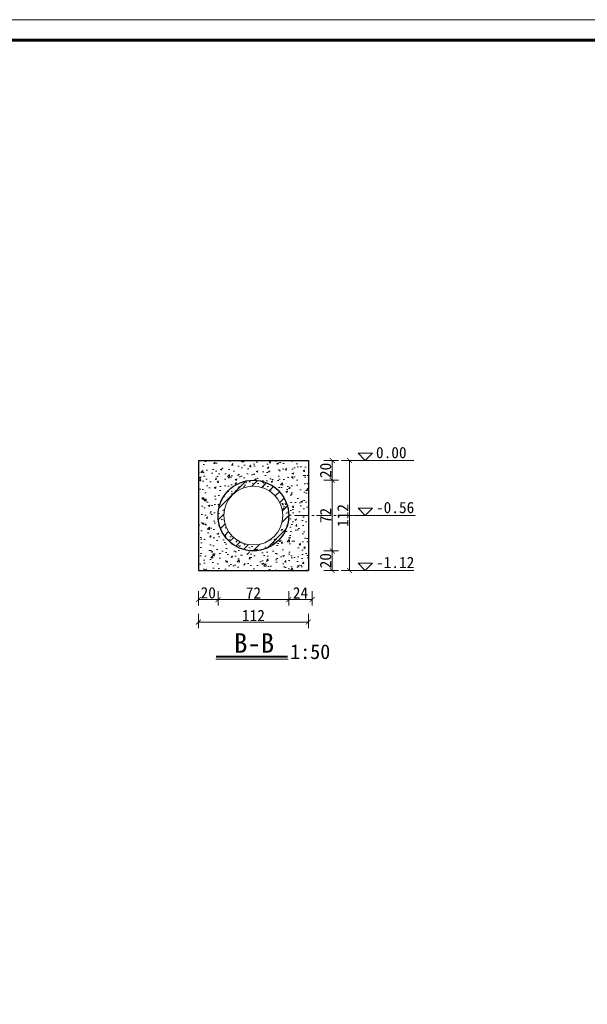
# Model space of a CAD drawing. Extents: x 36231 to 595326, y 3059 to 3871788.
# Tile 32 of 143: x 584401 to 584516, y 3864542 to 3864743. Entities that reach past the tile are written whole.
import ezdxf

# ---------------------------------------------------------------- set-up
doc = ezdxf.new("R2010")
doc.units = 0
doc.header["$PDMODE"] = 32
doc.header["$PDSIZE"] = 0.2
doc.linetypes.add('CENTER2', pattern=[1.125, 0.75, -0.125, 0.125, -0.125])
doc.layers.get('0').update_dxf_attribs({"linetype": 'CONTINUOUS'})
doc.layers.get('Defpoints').update_dxf_attribs({"linetype": 'CONTINUOUS'})
for name, color, linetype, lineweight in [('0.09标注线', 3, 'CONTINUOUS', 9), ('0.13填充', 8, 'CONTINUOUS', 9), ('0.13文字', 3, 'CONTINUOUS', 13), ('000粗线', 7, 'CONTINUOUS', 40), ('图框１', 5, 'CONTINUOUS', 60), ('文字', 7, 'CONTINUOUS', 15), ('文字层', 7, 'CONTINUOUS', 15), ('细实线', 3, 'CONTINUOUS', 20)]:
    doc.layers.add(name, color=color, linetype=linetype, lineweight=lineweight)
doc.styles.add('-仿宋_GB2312', font='仿宋_GB2312_0.ttf')
doc.styles.add('HZTXT', font='仿宋_GB2312_0.ttf', dxfattribs={"width": 0.8, "height": 2.5})
doc.styles.get("Standard").update_dxf_attribs({"font": 'rs.shx', "bigfont": 'hztxt.shx'})
doc.dimstyles.get("Standard").update_dxf_attribs({"dimtxt": 0.18, "dimasz": 0.18, "dimexe": 0.18, "dimexo": 0.0625, "dimgap": 0.09, "dimtad": 0, "dimtih": 1, "dimtoh": 1, "dimdec": 0, "dimlfac": 2, "dimzin": 0, "dimdsep": 46, "dimtxsty": 'Standard', "dimcen": 0.09, "dimadec": 0, "dimazin": 0, "dimtfac": 1, "dimtdec": 0, "dimtofl": 0, "dimtmove": 0, "dimatfit": 3, "dimfxl": 1, "dimtolj": 1, "dimtzin": 0, "dimarcsym": 0})
doc.dimstyles.new('工作室标准标注', dxfattribs={"dimtxt": 2.5, "dimasz": 1, "dimexe": 1.2, "dimexo": 1.5, "dimgap": 1, "dimtad": 1, "dimdec": 1, "dimzin": 0, "dimdsep": 46, "dimtxsty": 'HZTXT', "dimblk": 'ARCHTICK', "dimcen": 0.09, "dimadec": 0, "dimazin": 0, "dimtfac": 0.09, "dimtdec": 1, "dimtofl": 0, "dimtmove": 2, "dimatfit": 3, "dimldrblk": 'ARCHTICK', "dimfxl": 3, "dimfxlon": 1, "dimtolj": 1, "dimtzin": 0, "dimarcsym": 0})

# ---------------------------------------------------------------- blocks, each defined once
blk = doc.blocks.new('eesz')
at = {"layer": '图框１', "color": 7, "const_width": 0.467}
blk.add_lwpolyline([(25244.5, -497.6), (25244.5, -1980.6), (27344.5, -1980.6), (27344.5, -497.6)], close=True, dxfattribs=at)
blk.add_lwpolyline([(25244.5, -497.6), (25244.5, -1980.6), (27344.5, -1980.6), (27344.5, -497.6)], close=True, dxfattribs=at)
at = {"layer": '图框１', "color": 5, "const_width": 0.467}
blk.add_lwpolyline([(25244.5, -497.6), (25244.5, -1980.6), (27344.5, -1980.6), (27344.5, -497.6)], close=True, dxfattribs=at)
at = {"layer": '图框１', "color": 7}
blk.add_lwpolyline([(25322.3, -518.3, 3.11, 3.11, 0), (27318.5, -518.3, 2.59, 2.59, 0), (27318.5, -1954.6, 2.59, 2.59, 0), (25322.3, -1954.6, 2.59, 2.59, 0)], format="xyseb", close=True, dxfattribs=at)
blk.add_lwpolyline([(25322.3, -518.3, 3.11, 3.11, 0), (27318.5, -518.3, 2.59, 2.59, 0), (27318.5, -1954.6, 2.59, 2.59, 0), (25322.3, -1954.6, 2.59, 2.59, 0)], format="xyseb", close=True, dxfattribs=at)
at = {"layer": '图框１', "color": 5}
blk.add_lwpolyline([(25322.3, -518.3, 3.11, 3.11, 0), (27318.5, -518.3, 2.59, 2.59, 0), (27318.5, -1954.6, 2.59, 2.59, 0), (25322.3, -1954.6, 2.59, 2.59, 0)], format="xyseb", close=True, dxfattribs=at)
blk = doc.blocks.new('_ARCHTICK')
at = {"color": 0, "linetype": 'ByBlock', "const_width": 0.15}
blk.add_lwpolyline([(-0.5, -0.5), (0.5, 0.5)], dxfattribs=at)
blk = doc.blocks.new('*D630')
at = {"layer": '0.13文字', "color": 0, "lineweight": 9}
for p, q in [((584462.49, 3864653.14), (584465.44, 3864653.14)), ((584464.19, 3864653.14), (584464.19, 3864649.14)), ((584462.49, 3864649.14), (584465.44, 3864649.14))]:
    blk.add_line(p, q, dxfattribs=at)
at = {"layer": 'Defpoints', "color": 0, "lineweight": 13}
for p in [(584459.32, 3864653.14), (584448.12, 3864649.14), (584464.19, 3864649.14)]:
    blk.add_point(p, dxfattribs=at)
at = {"layer": '0.13文字', "color": 0, "lineweight": 9}
for p, rotation in [((584464.19, 3864653.14), 90), ((584464.19, 3864649.14), 270)]:
    blk.add_blockref('_ARCHTICK', p, dxfattribs=dict(at, rotation=rotation))
at = {"layer": '0.13文字', "color": 0, "lineweight": 13, "insert": (584462.84, 3864651.14), "char_height": 2.3, "attachment_point": 5, "rotation": 90, "style": '-仿宋_GB2312'}
blk.add_mtext('\\A1;20', dxfattribs=at)
blk = doc.blocks.new('*D631')
at = {"layer": '0.13文字', "color": 0, "lineweight": 9}
for p, q in [((584462.49, 3864649.14), (584465.44, 3864649.14)), ((584464.19, 3864649.14), (584464.19, 3864634.74)), ((584462.49, 3864634.74), (584465.44, 3864634.74))]:
    blk.add_line(p, q, dxfattribs=at)
at = {"layer": 'Defpoints', "color": 0, "lineweight": 13}
for p in [(584448.12, 3864649.14), (584448.12, 3864634.74), (584464.19, 3864634.74)]:
    blk.add_point(p, dxfattribs=at)
at = {"layer": '0.13文字', "color": 0, "lineweight": 9}
for p, rotation in [((584464.19, 3864649.14), 90), ((584464.19, 3864634.74), 270)]:
    blk.add_blockref('_ARCHTICK', p, dxfattribs=dict(at, rotation=rotation))
at = {"layer": '0.13文字', "color": 0, "lineweight": 13, "insert": (584462.84, 3864641.94), "char_height": 2.3, "attachment_point": 5, "rotation": 90, "style": '-仿宋_GB2312'}
blk.add_mtext('\\A1;72', dxfattribs=at)
blk = doc.blocks.new('*D632')
at = {"layer": '0.13文字', "color": 0, "lineweight": 9}
for p, q in [((584462.49, 3864634.74), (584465.44, 3864634.74)), ((584464.19, 3864634.74), (584464.19, 3864630.74)), ((584462.49, 3864630.74), (584465.44, 3864630.74))]:
    blk.add_line(p, q, dxfattribs=at)
at = {"layer": 'Defpoints', "color": 0, "lineweight": 13}
for p in [(584448.12, 3864634.74), (584459.32, 3864630.74), (584464.19, 3864630.74)]:
    blk.add_point(p, dxfattribs=at)
at = {"layer": '0.13文字', "color": 0, "lineweight": 9}
for p, rotation in [((584464.19, 3864634.74), 90), ((584464.19, 3864630.74), 270)]:
    blk.add_blockref('_ARCHTICK', p, dxfattribs=dict(at, rotation=rotation))
at = {"layer": '0.13文字', "color": 0, "lineweight": 13, "insert": (584462.84, 3864632.74), "char_height": 2.3, "attachment_point": 5, "rotation": 90, "style": '-仿宋_GB2312'}
blk.add_mtext('\\A1;20', dxfattribs=at)
blk = doc.blocks.new('*D633')
at = {"layer": '0.13文字', "color": 0, "lineweight": 9}
for p, q in [((584466, 3864653.14), (584468.95, 3864653.14)), ((584467.7, 3864653.14), (584467.7, 3864630.74)), ((584466, 3864630.74), (584468.95, 3864630.74))]:
    blk.add_line(p, q, dxfattribs=at)
at = {"layer": 'Defpoints', "color": 0, "lineweight": 13}
for p in [(584458.52, 3864653.14), (584459.32, 3864630.74), (584467.7, 3864630.74)]:
    blk.add_point(p, dxfattribs=at)
at = {"layer": '0.13文字', "color": 0, "lineweight": 9}
for p, rotation in [((584467.7, 3864653.14), 90), ((584467.7, 3864630.74), 270)]:
    blk.add_blockref('_ARCHTICK', p, dxfattribs=dict(at, rotation=rotation))
at = {"layer": '0.13文字', "color": 0, "lineweight": 13, "insert": (584466.35, 3864641.94), "char_height": 2.3, "attachment_point": 5, "rotation": 90, "style": '-仿宋_GB2312'}
blk.add_mtext('\\A1;112', dxfattribs=at)
blk = doc.blocks.new('*D1750')
at = {"layer": 'Defpoints', "color": 0, "lineweight": 13}
for p in [(36259.39, 3864669.94), (36234.64, 3864657.3), (585837.18, 3864657.3)]:
    blk.add_point(p, dxfattribs=at)
at = {"layer": '细实线', "color": 0, "lineweight": -2}
for p, q in [((36237.64, 3864669.94), (36233.44, 3864669.94)), ((36234.64, 3864669.94), (36234.64, 3864657.3)), ((36237.64, 3864657.3), (36233.44, 3864657.3))]:
    blk.add_line(p, q, dxfattribs=at)
for p, rotation in [((36234.64, 3864669.94), 90), ((36234.64, 3864657.3), 270)]:
    blk.add_blockref('_ARCHTICK', p, dxfattribs=dict(at, rotation=rotation))
at = {"layer": '细实线', "color": 0, "lineweight": 9, "insert": (36232.39, 3864663.62), "char_height": 2.5, "attachment_point": 5, "rotation": 90, "style": 'HZTXT'}
blk.add_mtext('\\A1;20', dxfattribs=at)

msp = doc.modelspace()

# ---------------------------------------------------------------- hatches: boundary and pattern name
at = {"layer": '0.09标注线', "lineweight": 13}
h = msp.add_hatch(dxfattribs=at)
h.set_pattern_fill('AR-CONC', color=256, scale=0.02, style=0)
h.set_pattern_definition([(50, (573638.0127, 3867785.623), (3.6436934, -0.3187817), [0.381, -4.191]), (355, (573638.0127, 3867785.623), (-0.7048565, 3.8211329), [0.3048, -3.3528]), (100.451, (573638.3164, 3867785.5963), (2.93885, 3.5023338), [0.3238, -3.5618]), (46.1842, (573638.0127, 3867786.639), (5.4215808, -0.8408466), [0.5715, -6.2865]), (96.6356, (573638.4645, 3867786.569), (4.7480847, 4.948511), [0.4857, -5.3427]), (351.184, (573638.013, 3867786.639), (4.748092, 4.9485024), [0.4572, -5.0292]), (21, (573638.5207, 3867786.385), (3.0322976, -2.0453104), [0.381, -4.191]), (326, (573638.5207, 3867786.385), (1.2360406, 3.6837593), [0.3048, -3.3528]), (71.4514, (573638.7734, 3867786.2145), (4.2683298, 1.6384572), [0.3238, -3.5618]), (37.5, (573638.0127, 3867785.6229), (0.06177207, 1.69110078), [0, -3.31216, 0, -3.4036, 0, -3.3655]), (7.5, (573638.0127, 3867785.623), (1.33639325, 2.0036115), [0, -1.94056, 0, -3.23596, 0, -1.2827]), (327.5, (573636.8799, 3867785.6229), (2.7118119, -0.11457488), [0, -1.27, 0, -3.9624, 0, -5.2578]), (317.5, (573636.3719, 3867785.623), (2.96258363, 0.5085298), [0, -1.651, 0, -2.63144, 0, -3.7338])])
h.paths.add_polyline_path([(584448.12, 3864649.14), (584448.12, 3864653.14), (584436.92, 3864653.14), (584436.92, 3864630.74), (584448.12, 3864630.74), (584448.12, 3864634.74, -0.414214), (584440.92, 3864641.94, -0.414214)])
h.paths.add_polyline_path([(584455.32, 3864641.94, -0.414214), (584448.12, 3864634.74), (584448.12, 3864630.74), (584459.32, 3864630.74), (584459.32, 3864653.14), (584448.12, 3864653.14), (584448.12, 3864649.14, -0.414214)])
h = msp.add_hatch(dxfattribs=at)
h.set_pattern_fill('AR-CONC', color=256, scale=0.02, style=0)
h.set_pattern_definition([(50, (-4.3768, -841.8684), (3.64369338, -0.3187817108), [0.381, -4.191]), (355, (-4.3768, -841.8684), (-0.7048565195, 3.8211328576), [0.3048, -3.3528]), (100.451, (-4.073, -841.895), (2.9388500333, 3.5023337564), [0.3238, -3.5618]), (46.1842, (-4.377, -840.8524), (5.421580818, -0.8408465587), [0.5715, -6.2865]), (96.6356, (-3.925, -840.9225), (4.748084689, 4.948511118), [0.4857, -5.3427]), (351.184, (-4.377, -840.8524), (4.748092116, 4.948502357), [0.4572, -5.0292]), (21, (-3.8688, -841.1064), (3.0322975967, -2.0453103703), [0.381, -4.191]), (326, (-3.8688, -841.1064), (1.236040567, 3.6837593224), [0.3048, -3.3528]), (71.4514, (-3.616, -841.277), (4.2683298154, 1.6384571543), [0.3238, -3.5618]), (37.5, (-4.3768, -841.8684), (0.061772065, 1.69110077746), [0, -3.31216, 0, -3.4036, 0, -3.3655]), (7.5, (-4.3768, -841.8684), (1.3363932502, 2.0036114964), [0, -1.94056, 0, -3.23596, 0, -1.2827]), (327.5, (-5.5096, -841.8684), (2.71181190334, -0.11457487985), [0, -1.27, 0, -3.9624, 0, -5.2578]), (317.5, (-6.0176, -841.8684), (2.9625836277, 0.5085298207), [0, -1.651, 0, -2.63144, 0, -3.7338])])
h.paths.add_polyline_path([(584440.92, 3864641.94, 0.414214), (584448.12, 3864634.74), (584448.12, 3864635.94, -0.414214), (584442.12, 3864641.94, -0.414214), (584448.12, 3864647.94), (584448.12, 3864649.14, 0.414214)])
h.paths.add_polyline_path([(584454.12, 3864641.94, -0.414214), (584448.12, 3864635.94), (584448.12, 3864634.74, 0.414214), (584455.32, 3864641.94, 0.414214), (584448.12, 3864649.14), (584448.12, 3864647.94, -0.414214)])
at = {"layer": '0.13文字', "linetype": 'Continuous', "lineweight": 13}
h = msp.add_hatch(dxfattribs=at)
h.set_pattern_fill('ANSI31', color=256, scale=0.5, style=0)
h.set_pattern_definition([(45, (-4.3768, -841.8684), (-1.12253201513, 1.12253201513), [])])
h.paths.add_polyline_path([(584448.12, 3864647.94), (584448.12, 3864649.14, 0.414214), (584440.92, 3864641.94, 0.414214), (584448.12, 3864634.74), (584448.12, 3864635.94, -0.414214), (584442.12, 3864641.94, -0.414214)])
h.paths.add_polyline_path([(584454.12, 3864641.94, -0.414214), (584448.12, 3864635.94), (584448.12, 3864634.74, 0.414214), (584455.32, 3864641.94, 0.414214), (584448.12, 3864649.14), (584448.12, 3864647.94, -0.414214)])

# ---------------------------------------------------------------- linework, layer by layer
at = {"layer": '0.09标注线', "color": 7}
for p, q in [((584469.46, 3864654.64), (584472.4, 3864654.64)), ((584469.46, 3864654.64), (584470.93, 3864653.17)), ((584470.93, 3864653.17), (584472.4, 3864654.64)), ((584468.66, 3864653.14), (584480.83, 3864653.14)), ((584469.46, 3864643.44), (584472.4, 3864643.44)), ((584469.46, 3864643.44), (584470.93, 3864641.97)), ((584470.93, 3864641.97), (584472.4, 3864643.44)), ((584468.66, 3864641.94), (584480.83, 3864641.94)), ((584468.66, 3864630.74), (584480.83, 3864630.74)), ((584469.46, 3864632.24), (584472.4, 3864632.24)), ((584469.46, 3864632.24), (584470.93, 3864630.77)), ((584470.93, 3864630.77), (584472.4, 3864632.24))]:
    msp.add_line(p, q, dxfattribs=at)
at = {"layer": '0.13填充', "color": 7, "ltscale": 0.005}
msp.add_line((584440.48, 3864612.69), (584455.21, 3864612.69), dxfattribs=at)
at = {"layer": '0.13填充', "color": 7, "lineweight": 40, "ltscale": 0.005}
msp.add_line((584440.54, 3864613.22), (584455.08, 3864613.22), dxfattribs=at)
at = {"layer": '0.13文字', "lineweight": 13}
msp.add_line((590756.67, 3864742.98), (583564.28, 3864742.98), dxfattribs=at)
msp.add_circle((584448.12, 3864641.94), 6, dxfattribs=at)
at = {"layer": '000粗线', "lineweight": 30}
for p, q in [((584436.92, 3864653.14), (584459.32, 3864653.14)), ((584436.92, 3864653.14), (584436.92, 3864630.74)), ((584459.32, 3864653.14), (584459.32, 3864630.74)), ((584436.92, 3864630.74), (584459.32, 3864630.74))]:
    msp.add_line(p, q, dxfattribs=at)
msp.add_circle((584448.12, 3864641.94), 7.2, dxfattribs=at)
at = {"layer": '细实线', "color": 6, "linetype": 'CENTER2', "lineweight": 13, "ltscale": 4}
msp.add_line((584456.5, 3864641.94), (584481.1, 3864641.94), dxfattribs=at)

# ---------------------------------------------------------------- block references
at = {"layer": '文字层', "color": 1, "xscale": 0.1999999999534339, "yscale": 0.2000000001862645, "zscale": 0.2}
msp.add_blockref('eesz', (579113.71, 3864842.5), dxfattribs=at)

# ---------------------------------------------------------------- texts
at = {"layer": '0.09标注线', "color": 7, "char_height": 2.296, "width": 15.6808, "attachment_point": 1, "style": '-仿宋_GB2312'}
for s, insert in [('0.00', (584473.1, 3864655.93)), ('-0.56', (584473.1, 3864644.73)), ('-1.12', (584473.1, 3864633.53))]:
    msp.add_mtext(s, dxfattribs=dict(at, insert=insert))
at = {"layer": '文字', "color": 7, "attachment_point": 1, "style": '-仿宋_GB2312'}
for s, insert, char_height, width in [('B-B', (584444.19, 3864617.96), 4, 38.0137), ('1:50', (584455.62, 3864615.69), 3, 10.2895)]:
    msp.add_mtext(s, dxfattribs=dict(at, insert=insert, char_height=char_height, width=width))

# ---------------------------------------------------------------- dimensions: what is measured, and where the dimension line sits
at = {"layer": '0.13文字', "lineweight": 13}
for base, p1, p2, override, picture, middle in [((584464.19, 3864649.14), (584459.32, 3864653.14), (584448.12, 3864649.14), {"dimtxt": 2.3, "dimasz": 1, "dimexe": 1.25, "dimexo": 1.5, "dimgap": 0.2, "dimtad": 1, "dimtih": 0, "dimtoh": 0, "dimdec": 0, "dimlfac": 5, "dimtxsty": '-仿宋_GB2312', "dimblk": 'ARCHTICK', "dimtdec": 0, "dimtix": 1, "dimtofl": 1, "dimtmove": 2, "dimfxl": 1.7, "dimfxlon": 1, "dimlwd": 9, "dimlwe": 9}, '*D630', (584462.84, 3864651.14)), ((584467.7, 3864630.74), (584458.52, 3864653.14), (584459.32, 3864630.74), {"dimtxt": 2.3, "dimasz": 1, "dimexe": 1.25, "dimexo": 1.5, "dimgap": 0.2, "dimtad": 1, "dimtih": 0, "dimtoh": 0, "dimlfac": 5, "dimtxsty": '-仿宋_GB2312', "dimblk": 'ARCHTICK', "dimtix": 1, "dimtofl": 1, "dimtmove": 2, "dimfxl": 1.7, "dimfxlon": 1, "dimlwd": 9, "dimlwe": 9}, '*D633', (584466.35, 3864641.94)), ((584464.19, 3864634.74), (584448.12, 3864649.14), (584448.12, 3864634.74), {"dimtxt": 2.3, "dimasz": 1, "dimexe": 1.25, "dimexo": 1.5, "dimgap": 0.2, "dimtad": 1, "dimtih": 0, "dimtoh": 0, "dimdec": 0, "dimlfac": 5, "dimtxsty": '-仿宋_GB2312', "dimblk": 'ARCHTICK', "dimtdec": 0, "dimtix": 1, "dimtofl": 1, "dimtmove": 2, "dimfxl": 1.7, "dimfxlon": 1, "dimlwd": 9, "dimlwe": 9}, '*D631', (584462.84, 3864641.94)), ((584464.19, 3864630.74), (584448.12, 3864634.74), (584459.32, 3864630.74), {"dimtxt": 2.3, "dimasz": 1, "dimexe": 1.25, "dimexo": 1.5, "dimgap": 0.2, "dimtad": 1, "dimtih": 0, "dimtoh": 0, "dimlfac": 5, "dimtxsty": '-仿宋_GB2312', "dimblk": 'ARCHTICK', "dimtix": 1, "dimtofl": 1, "dimtmove": 2, "dimfxl": 1.7, "dimfxlon": 1, "dimlwd": 9, "dimlwe": 9}, '*D632', (584462.84, 3864632.74))]:
    dim = msp.add_linear_dim(base=base, p1=p1, p2=p2, angle=90, dimstyle='Standard', override=override, dxfattribs=at)
    dim.commit()
    dim.dimension.update_dxf_attribs({"geometry": picture, "text_midpoint": middle})
for base, p1, p2 in [((584440.92, 3864624.83), (584436.92, 3864630.74), (584440.92, 3864641.94)), ((584455.32, 3864624.83), (584440.92, 3864641.94), (584455.32, 3864641.94)), ((584460.12, 3864624.83), (584455.32, 3864641.94), (584460.12, 3864641.94)), ((584459.32, 3864620.22), (584436.92, 3864630.74), (584459.32, 3864630.74))]:
    msp.add_linear_dim(base=base, p1=p1, p2=p2, dimstyle='Standard', override={"dimtxt": 2.3, "dimasz": 1, "dimexe": 1.25, "dimexo": 1.5, "dimgap": 0.2, "dimtad": 1, "dimtih": 0, "dimtoh": 0, "dimlfac": 5, "dimtxsty": '-仿宋_GB2312', "dimblk": 'ARCHTICK', "dimtix": 1, "dimtofl": 1, "dimtmove": 2, "dimfxl": 1.7, "dimfxlon": 1, "dimlwd": 9, "dimlwe": 9}, dxfattribs=at).render()
at = {"layer": '细实线', "lineweight": 9}
dim = msp.add_linear_dim(base=(36234.64, 3864657.3), p1=(36259.39, 3864669.94), p2=(585837.18, 3864657.3), angle=90, text='20', dimstyle='工作室标准标注', override={"dimdec": 0, "dimlfac": 2}, dxfattribs=at)
dim.commit()
dim.dimension.update_dxf_attribs({"geometry": '*D1750', "text_midpoint": (36232.39, 3864663.62)})

doc.saveas('drawing.dxf')
